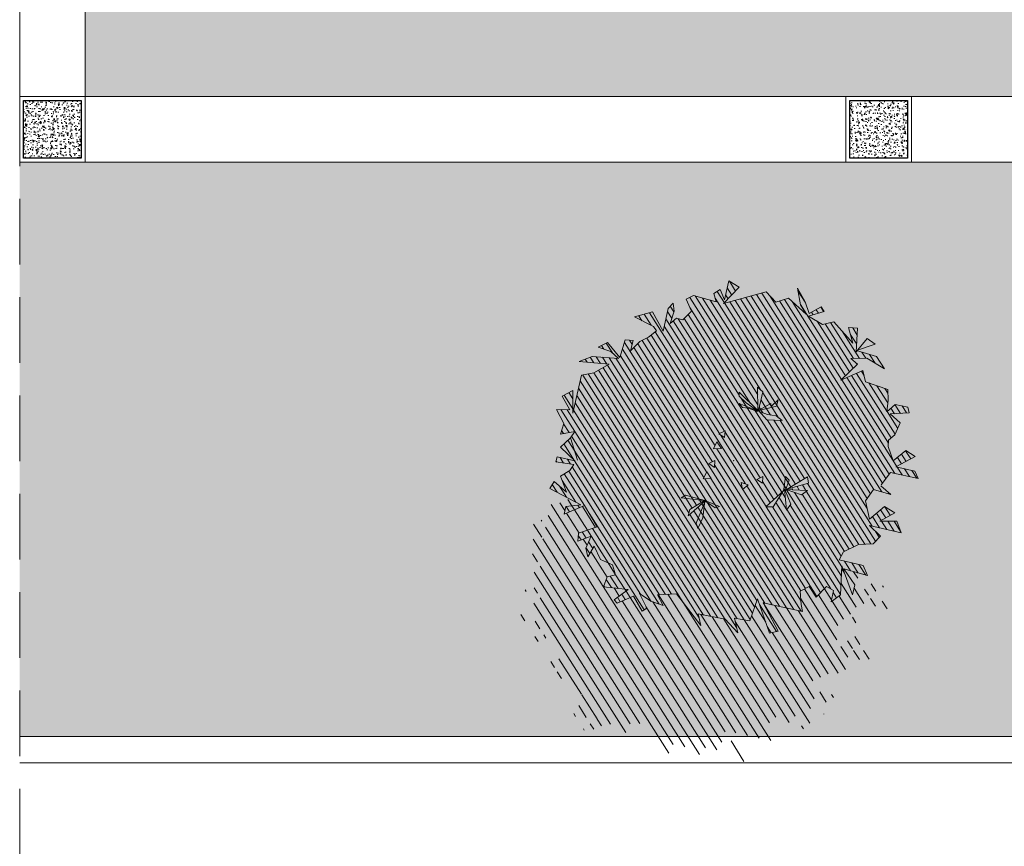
# Model space of a CAD drawing. Header units: millimetres. Extents: x -1567 to 968, y -503 to 481.
# Tile 58 of 145: x -498.28 to -494.53, y -144.01 to -140.86. Entities that reach past the tile are written whole.
import ezdxf

# ---------------------------------------------------------------- set-up
doc = ezdxf.new("R2010")
doc.units = ezdxf.units.MM
doc.linetypes.add('HIDDEN', pattern=[0.375, 0.25, -0.125])
doc.layers.get('0').update_dxf_attribs({"lineweight": 0})
for name, color, linetype, lineweight in [('.', 7, 'Continuous', 0), ('0_COLUMNA ACHURADO', 1, 'Continuous', 30), ('vegetacion', 66, 'Continuous', 0)]:
    doc.layers.add(name, color=color, linetype=linetype, lineweight=lineweight)
doc.layers.add('250', color=250, linetype='Continuous')
doc.layers.add('251', color=251, linetype='Continuous')
doc.layers.add('Hatch Jardin', color=64, linetype='Continuous', lineweight=0, true_color=0x729900)

# ---------------------------------------------------------------- blocks, each defined once
blk = doc.blocks.new('GAR')
at = {"lineweight": 0, "transparency": 33554623}
h = blk.add_hatch(dxfattribs=at)
h.set_pattern_fill('AR-CONC', color=1, scale=0.00019, angle=90)
h.paths.add_polyline_path([(19.6082, 126.7166), (19.6082, 126.4966), (19.8282, 126.4966), (19.8282, 126.7166)])
at = {"layer": '0_COLUMNA ACHURADO', "lineweight": 5}
blk.add_lwpolyline([(19.5932, 126.7316), (19.8432, 126.7316), (19.8432, 126.4816), (19.5932, 126.4816)], close=True, dxfattribs=at)
at = {"layer": '0_COLUMNA ACHURADO'}
blk.add_lwpolyline([(19.6082, 126.7166), (19.8282, 126.7166), (19.8282, 126.4966), (19.6082, 126.4966)], close=True, dxfattribs=at)
blk = doc.blocks.new('NO')
at = {"lineweight": 0, "true_color": 0x4f743e}
h = blk.add_hatch(dxfattribs=at)
h.set_pattern_fill('ANSI31', color=87, scale=0.05, style=0)
h.paths.add_polyline_path([(4.155, 2.06), (5.053, 1.943), (4.702, 2.177), (3.921, 2.294), (4.194, 2.449), (4.585, 2.488), (4.35, 2.683), (3.882, 2.332), (3.843, 2.878), (3.609, 2.917), (3.62, 2.591), (3.4, 2.928), (3.18, 3.112), (2.989, 3.353), (3.102, 3.462), (3.723, 3.616), (3.224, 3.88), (2.79, 3.384), (2.79, 4.086), (2.673, 4.28), (2.595, 4.047), (2.634, 3.657), (2.478, 3.852), (2.283, 3.852), (2.088, 4.163), (2.322, 4.475), (2.127, 4.631), (1.424, 4.592), (1.541, 4.826), (1.385, 4.982), (1.19, 4.709), (1.19, 5.293), (0.839, 5.176), (1.19, 4.592), (0.02, 5.215), (-0.331, 4.982), (-0.682, 5.176), (-1.307, 4.826), (-1.073, 5.059), (-0.877, 5.527), (-1.19, 5.176), (-1.385, 4.865), (-1.697, 5.137), (-1.814, 5.02), (-1.385, 4.787), (-1.853, 4.631), (-2.165, 4.787), (-2.867, 4.28), (-2.633, 4.709), (-2.906, 4.748), (-3.023, 4.047), (-3.042, 4.084), (-3.648, 4.047), (-3.96, 3.735), (-3.374, 3.93), (-2.906, 3.813), (-3.14, 3.696), (-2.75, 3.112), (-3.335, 3.54), (-3.491, 3.228), (-4.194, 3.151), (-4.272, 2.839), (-4.311, 2.488), (-4.506, 2.761), (-4.896, 2.761), (-4.974, 2.605), (-4.428, 2.449), (-4.779, 2.255), (-4.701, 1.865), (-4.545, 1.67), (-4.584, 1.475), (-4.818, 1.086), (-5.13, 1.475), (-5.442, 1.359), (-4.935, 0.93), (-5.52, 0.93), (-5.676, 0.735), (-4.818, 0.735), (-4.614, 0.286), (-4.978, 0.084), (-4.431, 0.123), (-4.275, -0.266), (-4.509, -0.773), (-4.861, -0.305), (-5.212, -0.422), (-4.822, -0.773), (-5.329, -0.656), (-5.524, -0.968), (-4.549, -0.968), (-4.939, -1.201), (-4.783, -1.474), (-4.353, -1.591), (-3.963, -1.903), (-3.885, -2.175), (-4.627, -2.175), (-4.822, -2.448), (-4.052, -2.407), (-4.002, -2.331), (-4.158, -3.188), (-3.924, -3.461), (-3.924, -3.11), (-3.69, -3.032), (-3.456, -3.422), (-3.183, -3.149), (-2.949, -3.344), (-3.066, -3.733), (-3.144, -3.928), (-1.935, -3.928), (-2.559, -4.668), (-2.325, -4.785), (-1.739, -3.85), (-1.661, -4.552), (-1.193, -4.571), (-1.388, -4.98), (-0.925, -4.666), (-0.103, -4.684), (-0.253, -5.002), (0.67, -4.235), (1.216, -4.391), (0.982, -4.664), (1.372, -4.625), (1.762, -4.469), (1.45, -4.858), (1.567, -4.975), (1.918, -4.586), (2.347, -4.897), (2.464, -4.819), (2.113, -4.43), (2.855, -4.508), (2.816, -4.196), (2.581, -4.079), (2.738, -3.807), (3.128, -3.729), (3.401, -3.378), (3.518, -3.729), (3.635, -3.495), (3.557, -3.105), (3.908, -3.339), (3.947, -3.105), (3.44, -2.794), (3.947, -2.248), (4.493, -2.638), (4.493, -2.404), (4.064, -2.248), (5.078, -1.976), (5, -1.742), (4.571, -1.976), (4.844, -1.547), (4.61, -1.313), (4.532, -1.119), (5.078, -1.158), (5.078, -1.002), (4.532, -1.002), (5.039, -0.69), (4.811, -0.358), (4.722, -0.135), (5.124, -0.313), (5.101, 0.021), (5.404, 0.385), (5.014, 0.463), (5.326, 0.813), (5.053, 1.047), (4.897, 0.385), (4.897, 1.553), (4.546, 1.709)])
h.paths.add_polyline_path([(0.156, 2.092), (0.123, 1.976), (-0.12, 1.823), (-0.522, 1.665), (-0.521, 1.668), (-0.575, 1.66), (-0.841, 1.468), (-1.294, 1.542), (-1.087, 1.642), (-0.829, 1.622), (-0.575, 1.66), (-0.537, 1.688), (-0.545, 2.258), (-0.357, 2.363), (-0.518, 1.682)], flags=16)
h.paths.add_polyline_path([(0.473, 0.744), (0.282, 0.667), (0.311, 0.871)], flags=16)
h.paths.add_polyline_path([(0.478, 0.491), (0.536, 0.258), (0.305, 0.324)], flags=16)
h.paths.add_polyline_path([(0.416, -0.073), (0.578, -0.201), (0.387, -0.277)], flags=16)
h.paths.add_polyline_path([(0.583, -0.453), (0.641, -0.686), (0.41, -0.62)], flags=16)
h.paths.add_polyline_path([(0.445, -1.322), (0.838, -1.874), (0.836, -1.676), (0.463, -1.312), (0.445, -1.319)], flags=16)
h.paths.add_polyline_path([(-0.498, -0.541), (-0.585, -0.745), (-0.718, -0.567)], flags=16)
h.paths.add_polyline_path([(-0.936, -0.349), (-1.128, -0.426), (-1.098, -0.222)], flags=16)
h.paths.add_polyline_path([(-1.82, -0.461), (-1.815, -0.444), (-1.791, -0.513), (-1.383, -1.095), (-1.6, -1.051), (-1.791, -0.513), (-1.817, -0.475), (-1.824, -0.472), (-2.007, -1.058), (-2.104, -0.849), (-1.847, -0.481), (-1.848, -0.474), (-1.865, -0.457), (-2.35, -0.506), (-2.497, -0.341), (-1.871, -0.452), (-1.883, -0.441), (-2.484, -0.123), (-2.411, 0.06), (-1.883, -0.441), (-1.856, -0.455)], flags=16)
at = {"layer": '251', "lineweight": 0}
h = blk.add_hatch(dxfattribs=at)
h.set_pattern_fill('ANSI31', color=256, scale=0.08, style=0)
h.paths.add_polyline_path([(1.567, -4.975), (1.45, -4.858), (1.762, -4.469), (1.372, -4.625), (0.982, -4.664), (1.216, -4.391), (0.67, -4.235), (-0.253, -5.002), (-0.103, -4.684), (-0.925, -4.666), (-1.388, -4.98), (-1.193, -4.571), (-1.661, -4.552), (-1.739, -3.85), (-2.325, -4.785), (-2.559, -4.668), (-1.935, -3.928), (-3.144, -3.928), (-3.066, -3.733), (-2.949, -3.344), (-3.183, -3.149), (-3.456, -3.422), (-3.69, -3.032), (-3.924, -3.11), (-3.924, -3.461), (-4.158, -3.188), (-4.002, -2.331), (-4.509, -3.11), (-4.509, -2.799), (-4.08, -2.409), (-4.504, -2.431), (-4.529, -2.552), (-4.763, -2.941), (-5.075, -2.552), (-5.387, -2.669), (-4.88, -3.097), (-5.465, -3.097), (-5.621, -3.292), (-4.763, -3.292), (-4.568, -3.721), (-4.919, -3.915), (-4.373, -3.876), (-4.216, -4.266), (-4.451, -4.772), (-4.802, -4.305), (-5.153, -4.422), (-4.763, -4.772), (-5.27, -4.655), (-5.465, -4.967), (-4.49, -4.967), (-4.88, -5.201), (-4.724, -5.474), (-4.295, -5.59), (-3.904, -5.902), (-3.826, -6.175), (-4.568, -6.175), (-4.763, -6.447), (-4.021, -6.409), (-4.451, -6.798), (-4.451, -7.11), (-3.943, -6.331), (-4.099, -7.188), (-3.865, -7.46), (-3.865, -7.11), (-3.631, -7.032), (-3.397, -7.421), (-3.124, -7.149), (-2.89, -7.343), (-3.007, -7.733), (-3.085, -7.928), (-1.876, -7.928), (-2.5, -8.668), (-2.266, -8.785), (-1.681, -7.85), (-1.603, -8.551), (-1.135, -8.57), (-1.329, -8.98), (-0.866, -8.666), (-0.044, -8.684), (-0.194, -9.001), (0.729, -8.235), (1.275, -8.391), (1.041, -8.663), (1.431, -8.624), (1.821, -8.468), (1.509, -8.858), (1.626, -8.975), (1.977, -8.585), (2.406, -8.897), (2.523, -8.819), (2.172, -8.429), (2.914, -8.507), (2.875, -8.196), (2.64, -8.079), (2.796, -7.806), (3.187, -7.728), (3.46, -7.378), (3.577, -7.728), (3.694, -7.495), (3.616, -7.105), (3.967, -7.339), (4.006, -7.105), (3.499, -6.793), (4.006, -6.248), (4.552, -6.637), (4.552, -6.404), (4.123, -6.248), (5.137, -5.975), (5.059, -5.741), (4.63, -5.975), (4.903, -5.547), (4.669, -5.313), (4.591, -5.118), (5.137, -5.157), (5.137, -5.001), (4.591, -5.001), (5.098, -4.69), (4.87, -4.357), (4.78, -4.134), (5.182, -4.313), (5.16, -3.978), (5.463, -3.615), (5.073, -3.537), (5.385, -3.186), (5.112, -2.953), (4.956, -3.615), (4.956, -2.446), (4.604, -2.29), (4.444, -2.146), (4.064, -2.248), (4.493, -2.404), (4.493, -2.638), (3.947, -2.248), (3.44, -2.794), (3.947, -3.105), (3.908, -3.339), (3.557, -3.105), (3.635, -3.495), (3.518, -3.729), (3.401, -3.378), (3.128, -3.729), (2.738, -3.807), (2.581, -4.079), (2.816, -4.196), (2.855, -4.508), (2.113, -4.43), (2.464, -4.819), (2.347, -4.897), (1.918, -4.586)])
at = {"layer": '250', "lineweight": 0}
for points in [[(-4.623, 0.307), (-4.818, 0.735), (-5.676, 0.735), (-5.52, 0.93), (-4.935, 0.93), (-5.442, 1.359), (-5.13, 1.475), (-4.818, 1.086), (-4.584, 1.475), (-4.545, 1.67), (-4.701, 1.865), (-4.779, 2.255), (-4.428, 2.449), (-4.974, 2.605), (-4.896, 2.761), (-4.506, 2.761), (-4.311, 2.488), (-4.272, 2.839), (-4.194, 3.151), (-3.491, 3.228), (-3.335, 3.54), (-2.75, 3.112), (-3.14, 3.696), (-2.906, 3.813), (-3.374, 3.93), (-3.96, 3.735), (-3.648, 4.047), (-3.023, 4.086), (-3.53, 4.397), (-3.257, 4.514), (-3.023, 4.047), (-2.906, 4.748), (-2.633, 4.709), (-2.867, 4.28), (-2.165, 4.787), (-1.853, 4.631), (-1.385, 4.787), (-1.814, 5.02), (-1.697, 5.137), (-1.385, 4.865), (-1.19, 5.176), (-0.877, 5.527), (-1.073, 5.059), (-1.307, 4.826), (-0.682, 5.176), (-0.331, 4.982), (0.02, 5.215), (1.19, 4.592), (0.839, 5.176), (1.19, 5.293), (1.19, 4.709), (1.385, 4.982), (1.541, 4.826), (1.424, 4.592), (2.127, 4.631), (2.322, 4.475), (2.088, 4.163), (2.283, 3.852), (2.478, 3.852), (2.634, 3.657), (2.595, 4.047), (2.673, 4.28), (2.79, 4.086), (2.79, 3.384), (3.224, 3.88), (3.723, 3.616), (3.102, 3.462), (2.989, 3.353), (3.18, 3.112), (3.4, 2.928), (3.62, 2.591), (3.609, 2.917), (3.843, 2.878), (3.882, 2.332), (4.35, 2.683), (4.585, 2.488), (4.194, 2.449), (3.921, 2.294), (4.702, 2.177), (5.053, 1.943), (4.155, 2.06), (4.546, 1.709), (4.897, 1.553), (4.897, 0.385), (5.053, 1.047), (5.326, 0.813), (5.014, 0.463), (5.404, 0.385), (5.101, 0.021), (5.124, -0.313), (4.722, -0.135), (4.811, -0.358)], [(-0.516, 1.65), (-0.223, 1.683), (-0.049, 1.666), (0.075, 1.768), (-0.511, 1.67), (-0.12, 1.823), (0.123, 1.976), (0.156, 2.092), (-0.518, 1.682), (-0.357, 2.363), (-0.545, 2.258), (-0.537, 1.688), (-0.841, 1.468), (-1.294, 1.542), (-1.087, 1.642), (-0.829, 1.622), (-0.511, 1.67), (-1.036, 1.933), (-1.045, 2.125), (-0.88, 1.889), (-0.846, 1.974), (-0.564, 1.706)], [(-0.253, -5.002), (-0.103, -4.684), (-0.925, -4.666), (-1.388, -4.98), (-1.193, -4.571), (-1.661, -4.552), (-1.739, -3.85), (-2.325, -4.785), (-2.559, -4.668), (-1.935, -3.928), (-3.144, -3.928), (-3.066, -3.733), (-2.949, -3.344), (-3.183, -3.149), (-3.456, -3.422), (-3.69, -3.032), (-3.924, -3.11), (-3.924, -3.461), (-4.158, -3.188), (-4.002, -2.331), (-4.509, -3.11), (-4.509, -2.799), (-4.08, -2.409), (-4.822, -2.448), (-4.627, -2.175), (-3.885, -2.175), (-3.963, -1.903), (-4.353, -1.591), (-4.783, -1.474), (-4.939, -1.201), (-4.549, -0.968), (-5.524, -0.968), (-5.329, -0.656), (-4.822, -0.773), (-5.212, -0.422), (-4.861, -0.305), (-4.509, -0.773), (-4.275, -0.266), (-4.431, 0.123), (-4.978, 0.084), (-4.627, 0.279)], [(-1.863, -0.457), (-2.35, -0.506), (-2.497, -0.341), (-1.831, -0.459), (-2.104, -0.849), (-2.007, -1.058), (-1.815, -0.444), (-1.6, -1.051), (-1.383, -1.095), (-1.817, -0.475), (-2.484, -0.123), (-2.411, 0.06), (-1.848, -0.474), (-1.892, -0.158), (-1.762, -0.072), (-1.8, -0.461)], [(4.454, -0.963), (4.811, -0.358), (5.039, -0.69), (4.532, -1.002), (5.078, -1.002), (5.078, -1.158), (4.532, -1.119), (4.61, -1.313), (4.844, -1.547), (4.571, -1.976), (5, -1.742), (5.078, -1.976), (4.064, -2.248), (4.493, -2.404), (4.493, -2.638), (3.947, -2.248), (3.44, -2.794), (3.947, -3.105), (3.908, -3.339), (3.557, -3.105), (3.635, -3.495), (3.518, -3.729), (3.401, -3.378), (3.128, -3.729), (2.738, -3.807), (2.581, -4.079), (2.816, -4.196), (2.855, -4.508), (2.113, -4.43), (2.464, -4.819), (2.347, -4.897), (1.918, -4.586), (1.567, -4.975), (1.45, -4.858), (1.762, -4.469), (1.372, -4.625), (0.982, -4.664), (1.216, -4.391), (0.67, -4.235), (-0.253, -5.002)], [(0.446, -1.296), (0.836, -1.676), (0.838, -1.874), (0.434, -1.307), (0.551, -2.035), (0.474, -2.182), (0.397, -1.829), (0.445, -1.319), (0.1, -1.454), (-0.025, -1.39), (0.446, -1.308), (1.053, -1.278), (1.165, -1.389), (0.48, -1.321)]]:
    blk.add_lwpolyline(points, dxfattribs=at)
for points in [[(0.473, 0.744), (0.282, 0.667), (0.311, 0.871)], [(0.305, 0.324), (0.478, 0.491), (0.536, 0.258)], [(-0.936, -0.349), (-1.128, -0.426), (-1.098, -0.222)], [(0.578, -0.201), (0.387, -0.277), (0.416, -0.073)], [(-0.718, -0.567), (-0.498, -0.541), (-0.585, -0.745)], [(0.41, -0.62), (0.583, -0.453), (0.641, -0.686)]]:
    blk.add_lwpolyline(points, close=True, dxfattribs=at)
blk.add_point((-0.139, 0.048), dxfattribs=at)

msp = doc.modelspace()

# ---------------------------------------------------------------- hatches: boundary and pattern name
at = {"layer": '.', "true_color": 0x636466, "transparency": 33554559}
h = msp.add_hatch(dxfattribs=at)
h.set_pattern_fill('AR-SAND', color=251, scale=0.0087, angle=-90)
h.set_pattern_definition([(307.5, (-347735.56814, -9281814.34033), (0.425789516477, 0.013920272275), [0, -0.3358896, 0, -0.375666, 0, -0.3590925]), (277.5, (-347735.56814, -9281814.3403), (0.623637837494, -0.39108525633), [0, -0.1812036, 0, -0.3027426, 0, -0.1160145]), (237.5, (-347735.56814, -9281814.06852), (0.00125035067, -0.68816336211), [0, -0.11049, 0, -0.397764, 0, -0.519303]), (227.5, (-347735.56814, -9281814.0685), (0.193948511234, -0.66429411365), [0, -0.055245, 0, -0.2607564, 0, -0.298323])])
edge = h.paths.add_edge_path()
edge.add_line((-476.8974, -122.2911), (-479.0335, -122.2911))
edge.add_line((-479.0335, -122.2911), (-479.3995, -121.925))
edge.add_line((-479.3995, -121.925), (-479.3996, -109.4434))
edge.add_line((-479.3996, -109.4434), (-479.3996, -109.4434))
edge.add_line((-479.3996, -109.4434), (-479.3996, -96.3715))
edge.add_line((-479.3996, -96.3715), (-484.6608, -96.3715))
edge.add_line((-484.6608, -96.3715), (-485.0123, -96.02))
edge.add_line((-485.0123, -96.02), (-485.0123, -84.7861))
edge.add_line((-485.0123, -84.7861), (-485.0123, -55.2911))
edge.add_line((-485.0123, -55.2911), (-477.6986, -55.2911))
edge.add_line((-477.6986, -55.2911), (-477.6986, -47.3967))
edge.add_line((-477.6986, -47.3967), (-489.8318, -47.3967))
edge.add_line((-489.8318, -47.3967), (-489.8319, -95.6161))
edge.add_line((-489.8319, -95.6161), (-493.834, -95.6161))
edge.add_line((-493.834, -95.6161), (-493.834, -100.0661))
edge.add_line((-493.834, -100.0661), (-498.034, -100.0661))
edge.add_line((-498.034, -100.0661), (-498.034, -105.4357))
edge.add_line((-498.034, -105.4357), (-488.3063, -105.4357))
edge.add_arc((-488.3063, -107.9356), 2.5, 0.0346, 90, ccw=False)
edge.add_line((-485.8063, -107.9341), (-485.8063, -122.8732))
edge.add_line((-485.8063, -122.8732), (-485.8063, -124.6749))
edge.add_arc((-486.8054, -124.6742), 0.999, 269.9462, 359.9576, ccw=False)
edge.add_line((-486.8063, -125.6732), (-494.5477, -125.6735))
edge.add_line((-494.5477, -125.6735), (-494.5477, -137.6735))
edge.add_line((-494.5477, -137.6735), (-486.8063, -137.6735))
edge.add_arc((-486.8058, -138.6729), 0.9995, -0.0301, 90.0302, ccw=False)
edge.add_line((-485.8063, -138.6735), (-485.8063, -141.151))
edge.add_line((-485.8063, -141.151), (-479.1463, -141.151))
edge.add_line((-479.1463, -141.151), (-479.1136, -136.4681))
edge.add_arc((-478.1163, -136.5411), 1, 90, 175.8155, ccw=False)
edge.add_line((-478.1163, -135.5411), (-476.8976, -135.5411))
edge.add_line((-476.8976, -135.5411), (-476.8974, -122.2911))
at = {"layer": 'Hatch Jardin', "lineweight": 0, "true_color": 0x136734, "transparency": 33554597}
h = msp.add_hatch(dxfattribs=at)
h.set_pattern_fill('AR-SAND', color=116, scale=0.0056, angle=304.2117, style=0)
h.set_pattern_definition([(341.711704, (-6.04387, -168.2), (0.22160979, 0.16150705), [0, -0.2162048, 0, -0.241808, 0, -0.23114]), (311.711704, (-6.04387, -168.2), (0.47349977, 0.01752589), [0, -0.1166368, 0, -0.1948688, 0, -0.074676]), (271.711704, (-6.14224, -168.05532), (0.24971845, -0.3658567), [0, -0.07112, 0, -0.256032, 0, -0.334264]), (261.7117, (-6.14224, -168.0553), (0.34365313, -0.2834118), [0, -0.03556, 0, -0.1678432, 0, -0.192024])])
edge = h.paths.add_edge_path()
edge.add_line((-485.9063, -141.151), (-498.034, -141.151))
edge.add_line((-498.034, -141.151), (-498.0339, -137.6735))
edge.add_line((-498.0339, -137.6735), (-498.034, -105.5357))
edge.add_line((-498.034, -105.5357), (-488.3063, -105.5357))
edge.add_arc((-488.3066, -107.9363), 2.4006, -1.012, 89.9937, ccw=False)
edge.add_line((-485.9063, -107.9787), (-485.9063, -108.4478))
edge.add_line((-485.9063, -108.4478), (-492.2617, -108.4191))
edge.add_line((-492.2617, -108.4191), (-492.2617, -123.1918))
edge.add_line((-492.2617, -123.1918), (-491.9102, -123.5432))
edge.add_line((-491.9102, -123.5432), (-487.6063, -123.5432))
edge.add_line((-487.6063, -123.5432), (-487.6063, -122.8749))
edge.add_line((-487.6063, -122.8749), (-487.6063, -123.8732))
edge.add_line((-487.6063, -123.8732), (-496.3477, -123.8732))
edge.add_line((-496.3477, -123.8732), (-496.3477, -137.7735))
edge.add_line((-496.3477, -137.7735), (-486.8063, -137.7735))
edge.add_arc((-486.8058, -138.6729), 0.8995, 0.0338, 90.0336, ccw=False)
edge.add_line((-485.9063, -138.6724), (-485.9063, -141.151))
h = msp.add_hatch(dxfattribs=at)
h.set_pattern_fill('AR-SAND', color=116, scale=0.0034, angle=304.2117, style=0)
h.set_pattern_definition([(341.711704, (-36.81584, -181.67498), (0.1345488, 0.09805785), [0, -0.1312672, 0, -0.146812, 0, -0.140335]), (311.711704, (-36.81584, -181.67498), (0.287482, 0.01064072), [0, -0.0708152, 0, -0.1183132, 0, -0.045339]), (271.711704, (-36.87556, -181.58713), (0.15161477, -0.22212728), [0, -0.04318, 0, -0.155448, 0, -0.202946]), (261.711704, (-36.87556, -181.58713), (0.20864654, -0.17207145), [0, -0.02159, 0, -0.1019048, 0, -0.116586])])
h.paths.add_polyline_path([(-485.8063, -143.591), (-498.284, -143.591), (-498.284, -141.4011), (-485.8063, -141.4011)])

# ---------------------------------------------------------------- linework, layer by layer
for points in [[(-498.034, -55.008), (-498.034, -141.151), (-498.284, -141.151), (-498.284, -55.2911)], [(-498.284, -141.151), (-485.8063, -141.1511), (-485.8063, -141.4011), (-498.284, -141.4011)]]:
    msp.add_lwpolyline(points, close=True)
at = {"color": 2, "linetype": 'HIDDEN', "lineweight": 5}
msp.add_lwpolyline([(-423.7368, -55.2911), (-498.284, -55.2911), (-498.284, -149.1911), (-423.7368, -149.1911)], close=True, dxfattribs=at)
at = {"color": 252, "true_color": 0x939598}
for points in [[(-485.8063, -143.591), (-498.284, -143.591)], [(-485.8063, -143.691), (-498.284, -143.691)]]:
    msp.add_lwpolyline(points, dxfattribs=at)

# ---------------------------------------------------------------- block references
for p in [(-517.8772, -267.8826), (-514.7255, -267.8826)]:
    msp.add_blockref('GAR', p)
at = {"layer": 'vegetacion', "extrusion": (0, 0, -1), "xscale": 0.1267394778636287, "yscale": 0.1267394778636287, "zscale": 0.1267394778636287, "rotation": 12.61063153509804}
msp.add_blockref('NO', (495.5787, -142.5417), dxfattribs=at)

doc.saveas('drawing.dxf')
